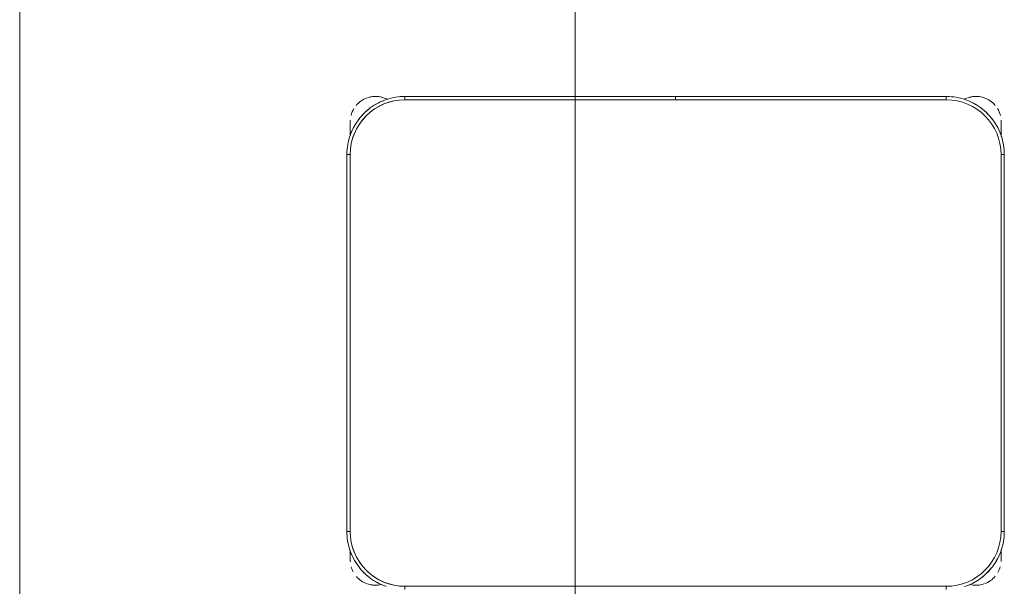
# Model space of a CAD drawing. Header units: metres. Extents: x 1.7 to 42.3, y -72.9 to -47.6.
# Tile 63 of 216: x 5.5 to 6.4, y -62.1 to -61.6. Entities that reach past the tile are written whole.
import ezdxf

# ---------------------------------------------------------------- set-up
doc = ezdxf.new("R2010")
doc.units = ezdxf.units.M
for name, color, linetype, lineweight in [('A-WALL', 7, 'Continuous', 18), ('G-ANNO-SYMB', 7, 'Continuous', 9), ('I-FURN', 7, 'Continuous', 18)]:
    doc.layers.add(name, color=color, linetype=linetype, lineweight=lineweight)

# ---------------------------------------------------------------- blocks, each defined once
blk = doc.blocks.new('Paredes 15 - Paredes 6-6874455-2PAV - FRIGORÍFICA')
at = {"layer": 'A-WALL', "color": 253, "true_color": 0xaaaaaa}
blk.add_line((5.50867, -65.41448), (5.50867, -57.40408), dxfattribs=at)
blk = doc.blocks.new('ConjuntoParaAlunoTamanho6 - CJA06_ConjuntoParaAlunoTamanho6-V22-2PAV - FRIGORÍFICA')
at = {"layer": 'I-FURN', "color": 253, "true_color": 0xaaaaaa}
for p, q in [((-0.247, 0.06497), (-0.247, 0.06197)), ((0.247, 0.06497), (0.247, 0.06197)), ((-0.29713, 0.03797), (-0.29713, 0.02828)), ((-0.29713, 0.02878), (-0.29713, 0.03797)), ((0.29687, 0.03797), (0.29687, 0.02961)), ((0.29687, 0.03299), (0.29687, 0.03797)), ((-0.3, 0.01197), (-0.3, -0.33203)), ((-0.3, 0.01197), (-0.297, 0.01197)), ((-0.3, 0.01197), (-0.3, -0.33203)), ((0.3, 0.01197), (0.297, 0.01197)), ((0.3, -0.33203), (0.3, 0.01197)), ((0.3, -0.33203), (0.3, 0.01197)), ((-0.3, -0.33203), (-0.297, -0.33203)), ((0.3, -0.33203), (0.297, -0.33203)), ((-0.29713, -0.34835), (-0.29713, -0.35394)), ((-0.29713, -0.34868), (-0.29713, -0.36203)), ((0.29687, -0.35394), (0.29687, -0.3492)), ((0.29687, -0.36203), (0.29687, -0.34961)), ((-0.29713, -0.35705), (-0.29713, -0.36203)), ((0.29687, -0.36203), (0.29687, -0.35705)), ((-0.247, -0.38503), (-0.247, -0.38203)), ((-0.247, -0.38503), (-0.00005, -0.38503)), ((-0.247, -0.38503), (-0.00005, -0.38503)), ((-0.00005, -0.38203), (-0.00005, -0.38503)), ((0.00005, -0.38503), (0.00005, -0.38203)), ((0.00005, -0.38503), (0.247, -0.38503)), ((0.00005, -0.38503), (0.247, -0.38503)), ((0.247, -0.38503), (0.247, -0.38203))]:
    blk.add_line(p, q, dxfattribs=at)
at = {"layer": 'I-FURN', "color": 253, "true_color": 0xaaaaaa, "flags": 128}
for points in [[(-0.26367, 0.06228), (-0.26567, 0.06157), (-0.26764, 0.06078), (-0.26957, 0.05992), (-0.27147, 0.05898), (-0.27333, 0.05796), (-0.27515, 0.05687), (-0.27693, 0.05571), (-0.27865, 0.05448), (-0.28033, 0.05318), (-0.28195, 0.05181), (-0.28351, 0.05038), (-0.28502, 0.04889), (-0.28647, 0.04734), (-0.28785, 0.04574), (-0.28917, 0.04407), (-0.29042, 0.04236), (-0.2916, 0.0406), (-0.29271, 0.0388), (-0.29374, 0.03695), (-0.29471, 0.03506), (-0.29559, 0.03313), (-0.2964, 0.03117), (-0.29713, 0.02918), (-0.29777, 0.02716), (-0.29834, 0.02512), (-0.29883, 0.02306), (-0.29923, 0.02097), (-0.29955, 0.01888), (-0.29978, 0.01677), (-0.29993, 0.01466), (-0.3, 0.01254), (-0.3, 0.01197)], [(0.3, 0.01197), (0.29996, 0.01409), (0.29983, 0.0162), (0.29962, 0.01831), (0.29932, 0.02041), (0.29894, 0.0225), (0.29848, 0.02456), (0.29794, 0.02661), (0.29731, 0.02864), (0.2966, 0.03064), (0.29582, 0.03261), (0.29495, 0.03454), (0.29401, 0.03644), (0.29299, 0.0383), (0.2919, 0.04012), (0.29074, 0.04189), (0.28951, 0.04362), (0.28821, 0.04529), (0.28685, 0.04691), (0.28542, 0.04848), (0.28393, 0.04999), (0.28238, 0.05143), (0.28077, 0.05282), (0.27911, 0.05413), (0.2774, 0.05538), (0.27564, 0.05656), (0.27383, 0.05767), (0.27198, 0.05871), (0.27009, 0.05967), (0.26816, 0.06056), (0.2662, 0.06136), (0.26421, 0.06209)], [(0.247, 0.06197), (0.1235, 0.06197), (0, 0.06197), (-0.1235, 0.06197), (-0.247, 0.06197)], [(-0.247, 0.06197), (-0.1235, 0.06197), (0, 0.06197), (0.1235, 0.06197), (0.247, 0.06197)], [(-0.29713, 0.03797), (-0.29713, 0.03796), (-0.29713, 0.03792), (-0.29713, 0.03785), (-0.29713, 0.03775), (-0.29713, 0.03763), (-0.29713, 0.03748), (-0.29713, 0.03731), (-0.29713, 0.03711), (-0.29713, 0.03688), (-0.29713, 0.03663), (-0.29713, 0.03635), (-0.29713, 0.03605), (-0.29713, 0.03572), (-0.29713, 0.03537), (-0.29713, 0.035), (-0.29713, 0.03461), (-0.29713, 0.03419), (-0.29713, 0.03375), (-0.29713, 0.03329), (-0.29713, 0.03282), (-0.29713, 0.03232), (-0.29713, 0.0318), (-0.29713, 0.03127), (-0.29713, 0.03072), (-0.29713, 0.03016), (-0.29713, 0.02958), (-0.29713, 0.02898)], [(0.29687, 0.03), (0.29687, 0.03057), (0.29687, 0.03112), (0.29687, 0.03166), (0.29687, 0.03218), (0.29687, 0.03268), (0.29687, 0.03317), (0.29687, 0.03363), (0.29687, 0.03407), (0.29687, 0.0345), (0.29687, 0.0349), (0.29687, 0.03528), (0.29687, 0.03563), (0.29687, 0.03596), (0.29687, 0.03627), (0.29687, 0.03656), (0.29687, 0.03682), (0.29687, 0.03705), (0.29687, 0.03726), (0.29687, 0.03744), (0.29687, 0.0376), (0.29687, 0.03772), (0.29687, 0.03783), (0.29687, 0.0379), (0.29687, 0.03795), (0.29687, 0.03797)], [(-0.297, 0.01197), (-0.297, -0.07403), (-0.297, -0.16003), (-0.297, -0.24603), (-0.297, -0.33203)], [(-0.297, -0.33203), (-0.297, -0.24603), (-0.297, -0.16003), (-0.297, -0.07403), (-0.297, 0.01197)], [(0.297, -0.33203), (0.297, -0.24603), (0.297, -0.16003), (0.297, -0.07403), (0.297, 0.01197)], [(0.297, 0.01197), (0.297, -0.07403), (0.297, -0.16003), (0.297, -0.24603), (0.297, -0.33203)], [(-0.3, -0.33203), (-0.29996, -0.33415), (-0.29983, -0.33627), (-0.29962, -0.33838), (-0.29932, -0.34048), (-0.29894, -0.34256), (-0.29848, -0.34463), (-0.29794, -0.34668), (-0.29731, -0.34871), (-0.2966, -0.3507), (-0.29582, -0.35267), (-0.29495, -0.35461), (-0.29401, -0.35651), (-0.29299, -0.35837), (-0.2919, -0.36019), (-0.29074, -0.36196), (-0.28951, -0.36368), (-0.28821, -0.36536), (-0.28685, -0.36698), (-0.28542, -0.36855), (-0.28393, -0.37005), (-0.28238, -0.3715), (-0.28077, -0.37288), (-0.27911, -0.3742), (-0.2774, -0.37545), (-0.27564, -0.37663), (-0.27383, -0.37774), (-0.27198, -0.37878), (-0.27009, -0.37974), (-0.26816, -0.38062), (-0.2662, -0.38143), (-0.26421, -0.38216), (-0.2622, -0.38281), (-0.26015, -0.38338), (-0.25809, -0.38386), (-0.25601, -0.38426), (-0.25391, -0.38458), (-0.25181, -0.38482), (-0.24969, -0.38497), (-0.24757, -0.38503), (-0.247, -0.38503)], [(0.247, -0.38503), (0.24912, -0.38499), (0.25124, -0.38486), (0.25334, -0.38465), (0.25544, -0.38436), (0.25753, -0.38398), (0.2596, -0.38351), (0.26165, -0.38297), (0.26367, -0.38234), (0.26567, -0.38164), (0.26764, -0.38085), (0.26957, -0.37999), (0.27147, -0.37904), (0.27333, -0.37803), (0.27515, -0.37694), (0.27693, -0.37578), (0.27865, -0.37454), (0.28033, -0.37324), (0.28195, -0.37188), (0.28351, -0.37045), (0.28502, -0.36896), (0.28647, -0.36741), (0.28785, -0.3658), (0.28917, -0.36414), (0.29042, -0.36243), (0.2916, -0.36067), (0.29271, -0.35886), (0.29374, -0.35701), (0.29471, -0.35512), (0.29559, -0.3532), (0.2964, -0.35124), (0.29713, -0.34925), (0.29777, -0.34723), (0.29834, -0.34519), (0.29883, -0.34312), (0.29923, -0.34104), (0.29955, -0.33895), (0.29978, -0.33684), (0.29993, -0.33472), (0.3, -0.33261), (0.3, -0.33203)], [(-0.29713, -0.34907), (-0.29713, -0.34973), (-0.29713, -0.35038), (-0.29713, -0.35102), (-0.29713, -0.35165), (-0.29713, -0.35227), (-0.29713, -0.35288), (-0.29713, -0.35348), (-0.29713, -0.35406), (-0.29713, -0.35463), (-0.29713, -0.35518), (-0.29713, -0.35572), (-0.29713, -0.35624), (-0.29713, -0.35674), (-0.29713, -0.35722), (-0.29713, -0.35769), (-0.29713, -0.35813), (-0.29713, -0.35855), (-0.29713, -0.35895), (-0.29713, -0.35933), (-0.29713, -0.35969), (-0.29713, -0.36002), (-0.29713, -0.36033), (-0.29713, -0.36061), (-0.29713, -0.36087), (-0.29713, -0.36111), (-0.29713, -0.36131), (-0.29713, -0.3615), (-0.29713, -0.36165), (-0.29713, -0.36178), (-0.29713, -0.36188), (-0.29713, -0.36196), (-0.29713, -0.36201), (-0.29713, -0.36203)], [(0.29687, -0.36203), (0.29687, -0.36201), (0.29687, -0.36197), (0.29687, -0.36191), (0.29687, -0.36181), (0.29687, -0.36169), (0.29687, -0.36154), (0.29687, -0.36137), (0.29687, -0.36117), (0.29687, -0.36094), (0.29687, -0.36069), (0.29687, -0.36041), (0.29687, -0.36011), (0.29687, -0.35978), (0.29687, -0.35943), (0.29687, -0.35906), (0.29687, -0.35866), (0.29687, -0.35825), (0.29687, -0.35781), (0.29687, -0.35735), (0.29687, -0.35687), (0.29687, -0.35638), (0.29687, -0.35586), (0.29687, -0.35533), (0.29687, -0.35478), (0.29687, -0.35421), (0.29687, -0.35363), (0.29687, -0.35304), (0.29687, -0.35244), (0.29687, -0.35182), (0.29687, -0.35119), (0.29687, -0.35055), (0.29687, -0.3499)], [(-0.247, -0.38203), (-0.1235, -0.38203), (0, -0.38203), (0.1235, -0.38203), (0.247, -0.38203)], [(-0.00005, -0.38203), (-0.06179, -0.38203), (-0.12353, -0.38203), (-0.18526, -0.38203), (-0.247, -0.38203)], [(0.247, -0.38203), (0.18526, -0.38203), (0.12352, -0.38203), (0.06179, -0.38203), (0.00005, -0.38203)]]:
    blk.add_lwpolyline(points, dxfattribs=at)
at = {"layer": 'I-FURN', "color": 253, "true_color": 0xaaaaaa}
for centre, radius, start, end in [((-0.247, 0.01197), 0.05, 90, 180), ((-0.247, 0.01197), 0.05, 90, 180), ((-0.27413, 0.03797), 0.023, 109.92744, 140.02309), ((-0.247, 0.01197), 0.053, 127.1607, 143.14964), ((-0.27413, 0.03797), 0.023, 76.78758, 108), ((-0.27413, 0.03797), 0.023, 76.40434, 104.46692), ((-0.247, 0.01197), 0.053, 112.5, 122.69993), ((0.247, 0.01197), 0.05, 360, 90), ((0.247, 0.01197), 0.05, 0, 90), ((0.247, 0.01197), 0.053, 57.30007, 67.5), ((0.247, 0.01197), 0.053, 57.30007, 67.5), ((0.27387, 0.03797), 0.023, 75.53308, 103.10319), ((0.27387, 0.03797), 0.023, 72, 102.57928), ((0.247, 0.01197), 0.053, 37.1607, 53.14964), ((0.247, 0.01197), 0.053, 37.1607, 53.14964), ((0.27387, 0.03797), 0.023, 41.01944, 70.30683), ((-0.27413, 0.03797), 0.023, 149.97621, 164.34498), ((0.27387, 0.03797), 0.023, 15.73053, 28.0506), ((-0.27413, 0.03797), 0.023, 176.5669, 180), ((-0.247, 0.01197), 0.053, 147.30007, 157.5), ((0.247, 0.01197), 0.053, 22.5, 32.69993), ((0.247, 0.01197), 0.053, 22.5, 32.69993), ((0.27387, 0.03797), 0.023, 360, 4.00915), ((-0.247, -0.33203), 0.05, 180, 270), ((-0.247, -0.33203), 0.05, 180, 270), ((0.247, -0.33203), 0.05, 270, 360), ((0.247, -0.33203), 0.05, 270, 0), ((-0.247, -0.33203), 0.053, 202.5, 212.69993), ((0.247, -0.33203), 0.053, 327.30007, 337.5), ((0.247, -0.33203), 0.053, 327.30007, 337.5), ((-0.27413, -0.36203), 0.023, 180, 183.59844), ((-0.27413, -0.36203), 0.023, 194.46313, 211.29748), ((-0.247, -0.33203), 0.053, 217.1607, 233.14964), ((0.247, -0.33203), 0.053, 307.1607, 322.9482), ((0.247, -0.33203), 0.053, 307.1607, 322.9482), ((0.27387, -0.36203), 0.023, 328.70279, 345.53679), ((0.27387, -0.36203), 0.023, 356.40156, 360), ((-0.27413, -0.36203), 0.023, 220.15845, 250.98921), ((-0.247, -0.33203), 0.053, 237.30007, 247.5), ((0.247, -0.33203), 0.053, 292.5, 302.69993), ((0.247, -0.33203), 0.053, 292.5, 302.69993), ((0.27387, -0.36203), 0.023, 289.64716, 320.10645), ((-0.27413, -0.36203), 0.023, 241.29896, 288), ((-0.27413, -0.36203), 0.023, 255.53308, 284.46692), ((-0.27413, -0.36203), 0.023, 289.64716, 297.85925), ((0.27387, -0.36203), 0.023, 242.37001, 250.98921), ((0.27387, -0.36203), 0.023, 243.53772, 288), ((0.27387, -0.36203), 0.023, 255.53308, 284.46692)]:
    blk.add_arc(centre, radius, start, end, dxfattribs=at)
blk = doc.blocks.new('4 GRE - ESCOLA DE CINEMA E AUDIOVISUAL CINE REX R07_rvt-1-2PAV - FRIGORÍFICA')
at = {"layer": 'A-WALL', "color": 253, "lineweight": 18, "true_color": 0xaaaaaa}
blk.add_blockref('Paredes 15 - Paredes 6-6874455-2PAV - FRIGORÍFICA', (0, 0.00002), dxfattribs=at)
at = {"layer": 'I-FURN', "color": 253, "lineweight": 18, "true_color": 0xaaaaaa, "rotation": 180}
blk.add_blockref('ConjuntoParaAlunoTamanho6 - CJA06_ConjuntoParaAlunoTamanho6-V22-2PAV - FRIGORÍFICA', (6.10728, -62.06045), dxfattribs=at)

msp = doc.modelspace()

# ---------------------------------------------------------------- linework, layer by layer
at = {"layer": 'G-ANNO-SYMB'}
msp.add_line((6.01577, -50.45607), (6.01577, -72.71601), dxfattribs=at)

# ---------------------------------------------------------------- block references
at = {"lineweight": 5}
msp.add_blockref('4 GRE - ESCOLA DE CINEMA E AUDIOVISUAL CINE REX R07_rvt-1-2PAV - FRIGORÍFICA', (0, 0), dxfattribs=at)

doc.saveas('drawing.dxf')
